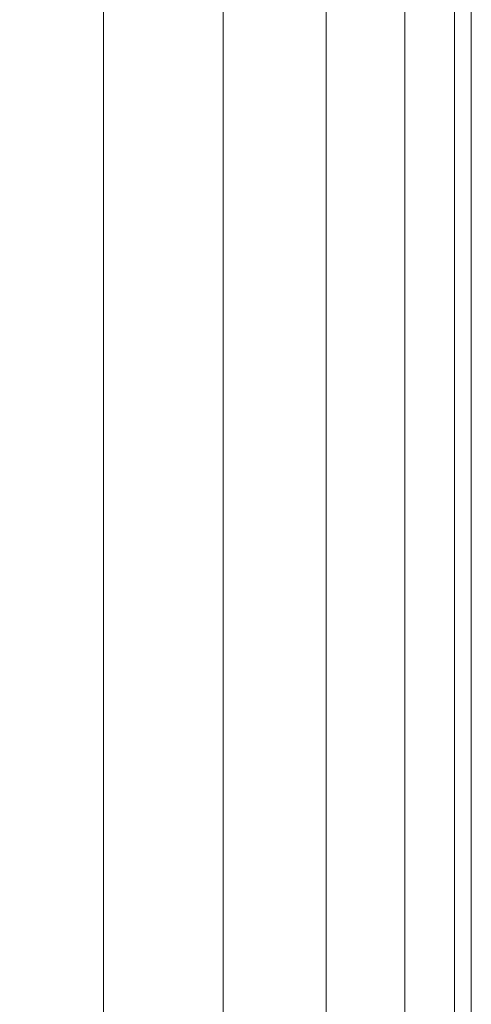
# Model space of a CAD drawing. Header units: inches. Extents: x 361 to 802, y -362 to 528.
# Tile 226 of 256: x 696.602 to 697.602, y 408.224 to 410.404. Entities that reach past the tile are written whole.
import ezdxf

# ---------------------------------------------------------------- set-up
doc = ezdxf.new("R2010")
doc.units = ezdxf.units.IN
doc.header["$MEASUREMENT"] = 0
doc.layers.add('E-POWR-CNDT', color=130, linetype='Continuous', lineweight=20)

msp = doc.modelspace()

# ---------------------------------------------------------------- meshes
at = {"layer": 'E-POWR-CNDT'}
mesh = msp.add_polyface(dxfattribs=at)
corners = [(696.5039, 31.6056, 184.8485), (696.7882, 31.6056, 184.8111), (697.0531, 31.6056, 184.7013), (697.2807, 31.6056, 184.5268), (697.4552, 31.6056, 184.2993), (697.565, 31.6056, 184.0343), (697.6024, 31.6056, 183.75), (697.6024, 416.525, 183.75), (697.565, 416.525, 184.0343), (697.4552, 416.525, 184.2993), (697.2807, 416.525, 184.5268), (697.0531, 416.525, 184.7013), (696.7882, 416.525, 184.8111), (696.5039, 416.525, 184.8485)]
mesh.append_faces([[corners[k] for k in face] for face in [(8, 9, 4, 5), (3, 4, 9, 10), (11, 12, 1, 2), (2, 3, 10, 11)]], dxfattribs={"vtx1": -1, "vtx3": -1})
mesh.append_faces([[corners[k] for k in face] for face in [(6, 7, 8, 5)]], dxfattribs={"vtx2": -1})
mesh.append_faces([[corners[k] for k in face] for face in [(12, 13, 0, 1)]], dxfattribs={"vtx3": -1})
mesh = msp.add_polyface(dxfattribs=at)
corners = [(697.6024, 31.6056, 183.75), (697.565, 31.6056, 183.4657), (697.4552, 31.6056, 183.2007), (697.2807, 31.6056, 182.9732), (697.0531, 31.6056, 182.7987), (696.7882, 31.6056, 182.6889), (696.5039, 31.6056, 182.6515), (696.5039, 416.525, 182.6515), (696.7882, 416.525, 182.6889), (697.0531, 416.525, 182.7987), (697.2807, 416.525, 182.9732), (697.4552, 416.525, 183.2007), (697.565, 416.525, 183.4657), (697.6024, 416.525, 183.75)]
mesh.append_faces([[corners[k] for k in face] for face in [(7, 8, 5, 6)]], dxfattribs={"vtx1": -1})
mesh.append_faces([[corners[k] for k in face] for face in [(8, 9, 4, 5), (3, 4, 9, 10), (11, 12, 1, 2), (2, 3, 10, 11)]], dxfattribs={"vtx1": -1, "vtx3": -1})
mesh.append_faces([[corners[k] for k in face] for face in [(12, 13, 0, 1)]], dxfattribs={"vtx3": -1})

doc.saveas('drawing.dxf')
